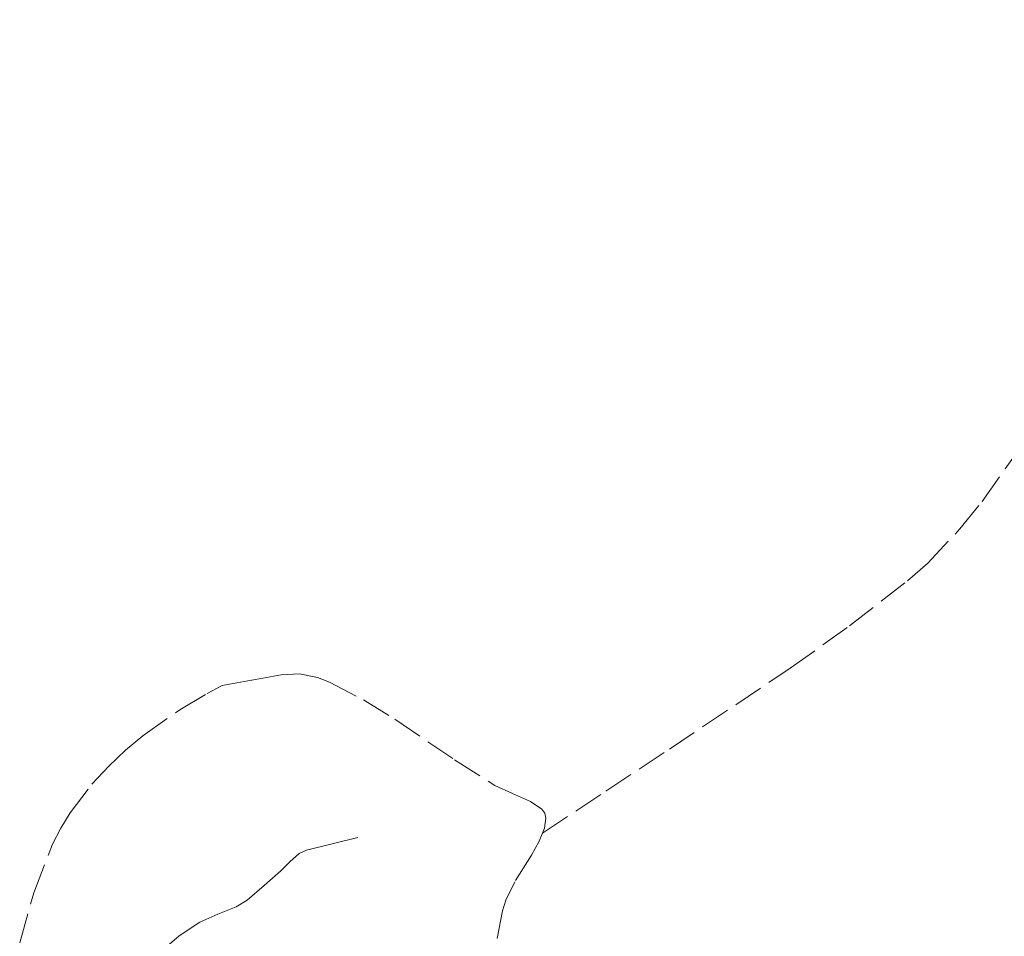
# Model space of a CAD drawing. Header units: metres. Extents: x 397317 to 400830, y 4588008 to 4590370.
# Tile 41 of 88: x 398920 to 399092, y 4589419 to 4589580. Entities that reach past the tile are written whole.
import ezdxf

# ---------------------------------------------------------------- set-up
doc = ezdxf.new("R2010")
doc.units = ezdxf.units.M
doc.header["$MEASUREMENT"] = 0
doc.linetypes.add('bt5mv20_tlin1', pattern=[7, 5.25, -1.75])
doc.layers.add('FLU01_LN', color=7, linetype='Continuous', lineweight=15)
doc.layers.add('PAR01_LN', color=7, linetype='Continuous', lineweight=15)

msp = doc.modelspace()

# ---------------------------------------------------------------- linework, layer by layer
at = {"layer": 'FLU01_LN', "color": 150, "linetype": 'Continuous', "lineweight": 15}
msp.add_polyline3d([(398978.99, 4589436.74, 161.6), (398974.49, 4589435.62, 160.55), (398969.98, 4589434.5, 159.5), (398968.71, 4589433.92, 159.23), (398967.06, 4589432.47, 158.97), (398965.47, 4589430.91, 158.72), (398962.53, 4589428.32, 158.21), (398959.55, 4589425.77, 157.69), (398957.62, 4589424.58, 157.35), (398954.42, 4589423.3, 156.77), (398951.27, 4589421.89, 156.22), (398947.63, 4589419.5, 155.64), (398944.26, 4589416.58, 155.07)], dxfattribs=at)
at = {"layer": 'PAR01_LN', "color": 3, "linetype": 'bt5mv20_tlin1', "lineweight": 15}
for points in [[(399011.34, 4589437.48, 175.59), (399022.47, 4589444.84, 175.66), (399033.6, 4589452.2, 175.73), (399054.79, 4589466.41, 176.25), (399065.18, 4589473.84, 176.72), (399075.32, 4589481.7, 177.24), (399078.87, 4589484.82, 177.45), (399084.52, 4589490.8, 177.87), (399088.41, 4589495.62, 178.21), (399099.17, 4589510.81, 179.16), (399117.09, 4589537.51, 180.57), (399125.91, 4589550.94, 181.07), (399134.89, 4589564.31, 181.27), (399140.05, 4589571.77, 181.27), (399142.89, 4589575.39, 181.27), (399146.19, 4589578.95, 181.27), (399147.7, 4589579.9, 181.27), (399148.53, 4589580.04, 181.27), (399149.31, 4589579.87, 181.27), (399165.72, 4589571.8, 181.29), (399182.12, 4589563.74, 181.31)], [(398919.69, 4589418.29, 172.96), (398922.18, 4589427.01, 173.53), (398925.46, 4589435.54, 174.01), (398926.88, 4589438.38, 174.11), (398928.51, 4589441.06, 174.19), (398932.36, 4589446.06, 174.34), (398935.3, 4589449.21, 174.43), (398938.25, 4589452.02, 174.51), (398941.27, 4589454.57, 174.58), (398947.75, 4589459.11, 174.73), (398952.54, 4589461.95, 174.84), (398955.18, 4589463.37, 174.91), (398960.36, 4589464.3, 174.7), (398965.54, 4589465.22, 174.49), (398968.72, 4589465.38, 174.42), (398971.9, 4589464.76, 174.45), (398974, 4589463.95, 174.49), (398979.96, 4589460.84, 174.65), (398985.48, 4589457.44, 174.82), (398995.9, 4589450.34, 175.17), (399002.98, 4589445.85, 175.38), (399006.07, 4589444.43, 175.46), (399009.22, 4589443.03, 175.53), (399011.23, 4589441.7, 175.57), (399011.75, 4589440.99, 175.58), (399011.94, 4589440.11, 175.57), (399011.69, 4589438.34, 175.57), (399011.34, 4589437.48, 175.59)], [(399011.34, 4589437.48, 175.59), (399010.71, 4589435.96, 175.62), (399009.4, 4589433.63, 175.69), (399006.5, 4589428.98, 175.86), (399004.91, 4589425.77, 175.96), (399004.31, 4589423.86, 175.99), (399003.39, 4589419.01, 176.04)]]:
    msp.add_polyline3d(points, dxfattribs=at)

doc.saveas('drawing.dxf')
